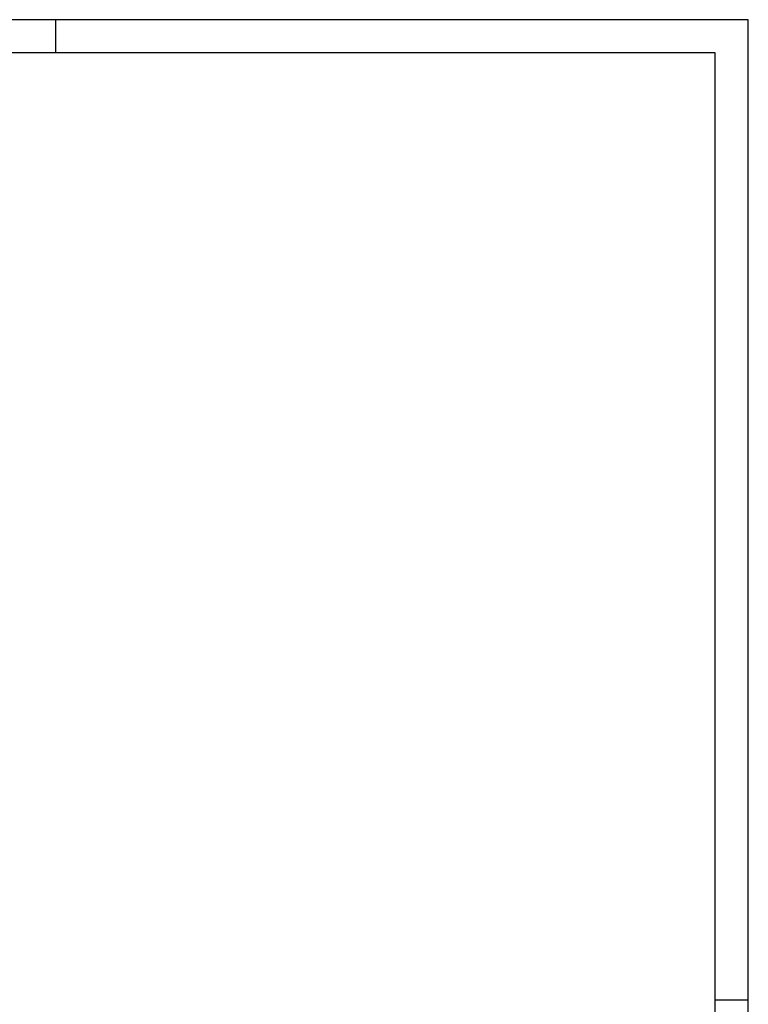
# Model space of a CAD drawing. Extents: x 1860 to 43910, y 0 to 29700.
# Tile 25 of 25: x 32861 to 43910, y 14780 to 29700. Entities that reach past the tile are written whole.
import ezdxf

# ---------------------------------------------------------------- set-up
doc = ezdxf.new("R2010")
doc.units = 0
doc.header["$LTSCALE"] = 50
for name, color, linetype in [('00kad025', 2, 'Continuous'), ('00kad070', 5, 'Continuous'), ('BL$2----', 7, 'Continuous')]:
    doc.layers.add(name, color=color, linetype=linetype)

# ---------------------------------------------------------------- blocks, each defined once
blk = doc.blocks.new('A1-HOR')
at = {"layer": '00kad025', "linetype": 'Continuous'}
for p, q in [((841, 594), (0, 594)), ((631, 584), (631, 594)), ((841, 0), (841, 594)), ((831, 297), (841, 297))]:
    blk.add_line(p, q, dxfattribs=at)
at = {"layer": '00kad070', "linetype": 'Continuous'}
for p, q in [((831, 584), (10, 584)), ((831, 10), (831, 584))]:
    blk.add_line(p, q, dxfattribs=at)

msp = doc.modelspace()

# ---------------------------------------------------------------- block references
at = {"layer": 'BL$2----', "xscale": 50, "yscale": 50}
msp.add_blockref('A1-HOR', (1860, 0), dxfattribs=at)

doc.saveas('drawing.dxf')
